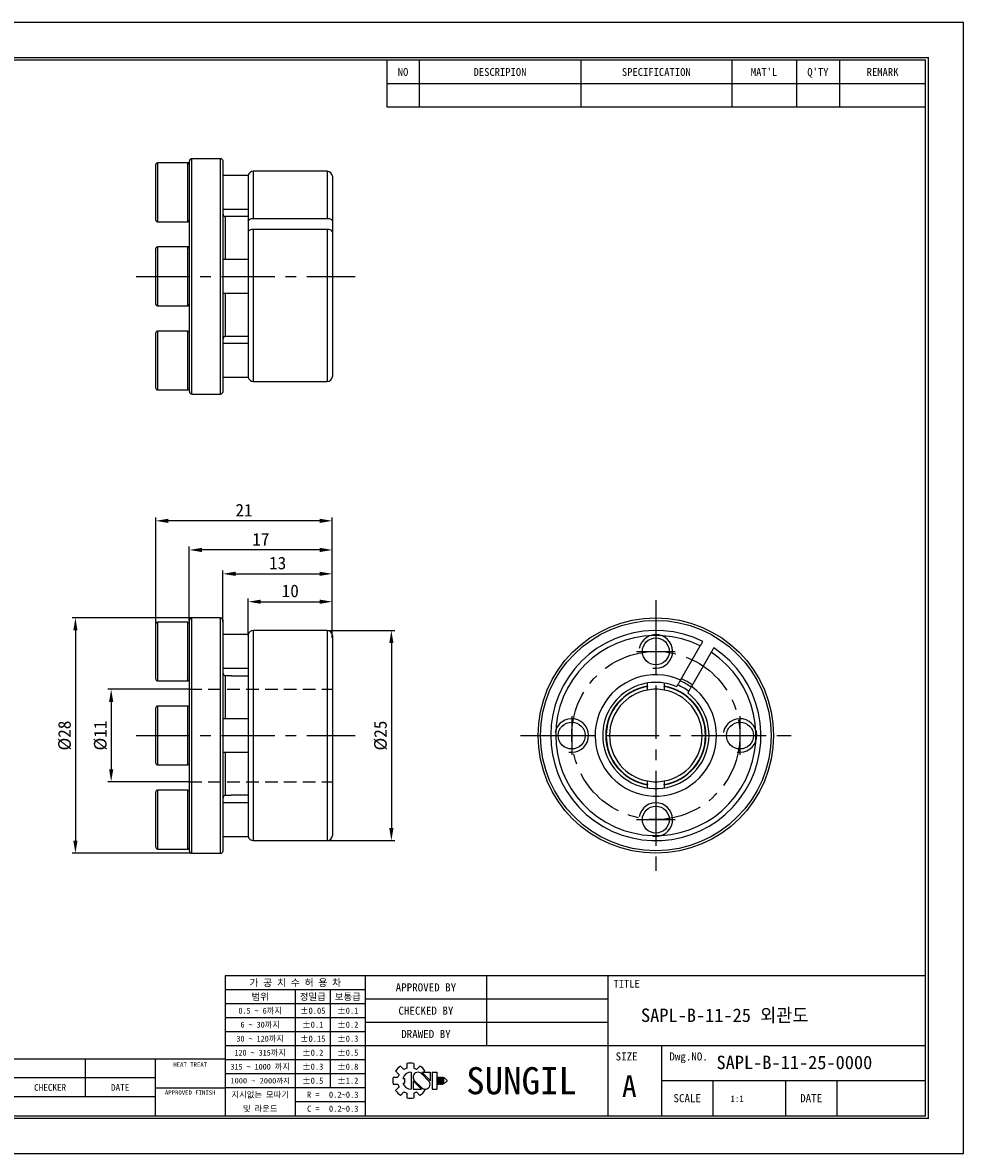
# Model space of a CAD drawing. Header units: millimetres. Extents: x 0 to 190, y 0 to 135.
# Tile 3 of 3: x 78 to 190, y 0 to 135. Entities that reach past the tile are written whole.
import ezdxf
from ezdxf.enums import TextEntityAlignment as Align

# ---------------------------------------------------------------- set-up
doc = ezdxf.new("R2010")
doc.units = ezdxf.units.MM
doc.linetypes.add('CENTER', pattern=[50.8, 31.75, -6.35, 6.35, -6.35])
doc.linetypes.add('DASHED', pattern=[0.75, 0.5, -0.25])
doc.layers.get('DEFPOINTS').update_dxf_attribs({"linetype": 'CONTINUOUS'})
for name, color, linetype in [('center', 1, 'CENTER'), ('hidden', 2, 'DASHED'), ('L1', 7, 'CONTINUOUS'), ('OUTLINE', 7, 'CONTINUOUS'), ('thread', 5, 'CONTINUOUS')]:
    doc.layers.add(name, color=color, linetype=linetype)
doc.dimstyles.get("Standard").update_dxf_attribs({"dimtxt": 1.5, "dimasz": 1.5, "dimexe": 0.4, "dimexo": 0, "dimgap": 0.5, "dimtad": 1, "dimdec": 3, "dimzin": 11, "dimdsep": 46, "dimtxsty": 'Standard', "dimcen": 0, "dimclrd": 5, "dimclre": 5, "dimclrt": 3, "dimadec": 0, "dimazin": 0, "dimtfac": 0.6, "dimtdec": 3, "dimtmove": 0, "dimatfit": 3, "dimfxl": 0, "dimtolj": 1, "dimtzin": 11, "dimarcsym": 0})

# ---------------------------------------------------------------- blocks, each defined once
blk = doc.blocks.new('표제란')
at = {"layer": 'L1', "color": 0}
for p, q in [((297, 210), (0, 210)), ((297, 0), (297, 210)), ((0, 0), (297, 0))]:
    blk.add_line(p, q, dxfattribs=at)
at = {"layer": 'L1'}
for p, q in [((190, 203), (190, 194.34)), ((196, 203), (196, 194.34)), ((226, 203), (226, 194.34)), ((254, 203), (254, 194.34)), ((266, 203), (266, 194.34)), ((274, 203), (274, 194.34)), ((190, 198.67), (290, 198.67)), ((190, 194.34), (290, 194.34)), ((290, 33), (160, 33)), ((160, 33), (160, 7)), ((186, 33), (186, 7)), ((208.5, 33), (208.5, 20)), ((231, 33), (231, 7)), ((186, 30.4), (160, 30.4)), ((173, 30.4), (173, 7)), ((179.5, 30.4), (179.5, 12.2)), ((186, 27.8), (160, 27.8)), ((231, 28.67), (186, 28.67)), ((186, 25.2), (160, 25.2)), ((231, 24.33), (186, 24.33)), ((186, 22.6), (160, 22.6)), ((186, 20), (160, 20)), ((290, 20), (186, 20)), ((241, 20), (241, 7)), ((160, 17.5), (62, 17.5)), ((134, 17.5), (134, 10.5)), ((147, 17.5), (147, 7)), ((186, 17.4), (160, 17.4)), ((186, 14.8), (160, 14.8)), ((191.63, 15.3), (192.25, 14.68)), ((192.55, 16.22), (193.17, 15.6)), ((193.7, 16.69), (193.7, 15.81)), ((194.5, 15.08), (194.5, 11.92)), ((195, 16.69), (195, 15.81)), ((195.52, 15.6), (196.14, 16.22)), ((197.74, 13.5), (196.41, 14.83)), ((198.02, 13.53), (196.47, 15.08)), ((196.47, 15.08), (198.02, 15.08)), ((196.84, 15.08), (197.06, 15.3)), ((198.02, 15.08), (198.02, 13.5)), ((198.39, 15.08), (198.39, 11.92)), ((198.39, 15.08), (199.26, 15.08)), ((199.26, 15.08), (199.26, 11.92)), ((147, 14), (62, 14)), ((191.15, 14.15), (192.03, 14.15)), ((191.15, 14.15), (192.03, 14.15)), ((191.15, 12.85), (192.03, 12.85)), ((192.98, 13.93), (193.28, 13.93)), ((192.98, 13.07), (193.28, 13.07)), ((193.28, 13.93), (193.28, 13.07)), ((194.86, 13.5), (194.86, 11.92)), ((194.86, 13.47), (196.42, 11.92)), ((195.14, 13.5), (196.47, 12.17)), ((199.41, 14.15), (199.41, 12.85)), ((199.41, 14.15), (199.62, 14.15)), ((199.41, 12.85), (199.62, 12.85)), ((199.62, 14.15), (199.62, 12.85)), ((199.78, 14.15), (199.78, 12.85)), ((199.78, 14.15), (199.99, 14.15)), ((199.78, 12.85), (199.99, 12.85)), ((199.99, 14.15), (199.99, 12.85)), ((200.14, 14.15), (200.14, 12.85)), ((200.14, 14.15), (200.36, 14.15)), ((200.14, 12.85), (200.36, 12.85)), ((200.36, 14.15), (200.36, 12.85)), ((200.51, 14.15), (200.51, 12.85)), ((200.51, 14.15), (201.16, 13.61)), ((201.16, 13.39), (200.51, 12.85)), ((201.16, 13.61), (201.16, 13.5)), ((201.16, 13.61), (201.16, 13.39)), ((201.16, 13.5), (201.16, 13.39)), ((290, 13.5), (241, 13.5)), ((250.5, 13.5), (250.5, 7)), ((264, 13.5), (264, 7)), ((273.5, 13.5), (273.5, 7)), ((147, 10.5), (62, 10.5)), ((147, 12.2), (160, 12.2)), ((186, 12.2), (160, 12.2)), ((191.63, 11.7), (192.25, 12.32)), ((192.55, 10.78), (193.17, 11.4)), ((193.7, 11.19), (193.7, 10.31)), ((194.86, 11.92), (196.42, 11.92)), ((195, 11.19), (195, 10.31)), ((195.52, 11.4), (196.14, 10.78)), ((196.79, 11.98), (197.06, 11.7)), ((198.39, 11.92), (199.26, 11.92)), ((186, 9.6), (173, 9.6))]:
    blk.add_line(p, q, dxfattribs=at)
at = {"layer": 'L1', "const_width": 0.25}
blk.add_lwpolyline([(290.5, 6.5), (290.5, 203.5), (10, 203.5), (10, 6.5)], close=True, dxfattribs=at)
at = {"layer": 'L1'}
blk.add_lwpolyline([(290, 7), (290, 203), (10.5, 203), (10.5, 7)], close=True, dxfattribs=at)
for centre, radius, start, end in [((194.35, 13.5), 3.26, 123.4943, 146.5057), ((194.5, 13.5), 1.58, 90, 164.0671), ((194.35, 13.5), 2.4, 105.6872, 119.3128), ((194.35, 13.5), 3.26, 78.4943, 101.5057), ((195.78, 14.16), 0.919, 43.2202, 225.8282), ((194.35, 13.5), 2.4, 60.6872, 74.3128), ((194.35, 13.5), 3.26, 33.4943, 56.5057), ((194.35, 13.5), 3.26, 168.4943, 191.5057), ((194.35, 13.5), 2.4, 150.6872, 164.3128), ((194.35, 13.5), 2.4, 195.6872, 209.3128), ((194.5, 13.5), 1.58, 195.9329, 270), ((197.1, 12.84), 0.919, 223.2202, 45.8282), ((194.35, 13.5), 3.26, 213.4943, 236.5057), ((194.35, 13.5), 2.4, 240.6872, 254.3128), ((194.35, 13.5), 2.4, 285.6872, 299.3128), ((194.35, 13.5), 3.26, 303.4943, 326.5057), ((194.35, 13.5), 3.26, 258.4943, 281.5057)]:
    blk.add_arc(centre, radius, start, end, dxfattribs=at)
for p in [(208.5, 28.67), (208.5, 24.33)]:
    blk.add_point(p, dxfattribs=at)
for s, height, p in [("MAT'L", 1.444, (260, 200.83)), ("Q'TY", 1.444, (270, 200.83)), ('NO', 1.444, (193, 200.83)), ('DESCRIPION', 1.444, (211, 200.83)), ('SPECIFICATION', 1.444, (240, 200.83)), ('REMARK', 1.444, (282, 200.83)), ('가 공 치 수 허 용 차', 1.3, (173, 31.7)), ('APPROVED BY', 1.5, (197.25, 30.83)), ('TITLE', 1.444, (234.5, 31.5)), ('범위', 1.25, (166.5, 29.1)), ('정밀급', 1.25, (176.25, 29.1)), ('보통급', 1.25, (182.75, 29.1)), ('0.5 ~ 6까지', 1.1, (166.5, 26.5)), ('%%P0.05', 1.15, (176.25, 26.5)), ('%%P0.1', 1.15, (182.75, 26.5)), ('CHECKED BY', 1.5, (197.25, 26.5)), ('6 ~ 30까지', 1.1, (166.5, 23.9)), ('%%P0.1', 1.15, (176.25, 23.9)), ('%%P0.2', 1.15, (182.75, 23.9)), ('30 ~ 120까지', 1.1, (166.5, 21.3)), ('%%P0.15', 1.15, (176.25, 21.3)), ('%%P0.3', 1.15, (182.75, 21.3)), ('DRAWED BY', 1.5, (197.25, 22.17)), ('120 ~ 315까지', 1.1, (166.5, 18.7)), ('%%P0.2', 1.15, (176.25, 18.7)), ('%%P0.5', 1.15, (182.75, 18.7)), ('HEAT TREAT', 0.8, (153.5, 16.5)), ('SIZE', 1.5, (234.5, 18)), ('Dwg.NO.', 1.5, (246, 18)), ('315 ~ 1000 까지', 1.1, (166.5, 16.1)), ('%%P0.3', 1.15, (176.25, 16.1)), ('%%P0.8', 1.15, (182.75, 16.1)), ('SUNGIL', 5.032, (215, 13.5)), ('CHECKER', 1.25, (127.5, 12.25)), ('DATE', 1.25, (140.5, 12.25)), ('1000 ~ 2000까지', 0.99, (166.5, 13.49)), ('%%P0.5', 1.15, (176.25, 13.5)), ('%%P1.2', 1.15, (182.75, 13.5)), ('A', 4, (235, 12.5)), ('APPROVED FINISH', 0.8, (153.5, 11.3)), ('지시없는 모따기', 1.1, (166.5, 10.9)), ('R = ', 1.15, (176.75, 10.9)), ('SCALE', 1.5, (245.75, 10.25)), ('DATE', 1.5, (268.75, 10.25)), ('및 라운드', 1.1, (166.5, 8.3)), ('C = ', 1.15, (176.75, 8.3))]:
    blk.add_text(s, height=height, dxfattribs=at).set_placement(p, align=Align.MIDDLE_CENTER)
for tag, p in [('필렛', (179.25, 10.9)), ('모따기', (179.25, 8.3))]:
    blk.add_attdef(tag, text='', height=1.15, dxfattribs=at).set_placement(p, align=Align.MIDDLE_LEFT)
at = {"layer": 'OUTLINE', "ltscale": 0.5}
for tag, p, height in [('TITLE', (237.17, 24.41), 2.5), ('도번', (251.18, 15.64), 2.5), ('SCALE', (253.78, 9.55), 1.2), ('DATE', (277.02, 9.51), 1.2)]:
    blk.add_attdef(tag, p, '', height=height, dxfattribs=at)
blk = doc.blocks.new('*D1')
at = {"layer": 'DEFPOINTS', "color": 0}
for p in [(98.21, 55.2), (88.92, 44.2), (98.21, 44.2)]:
    blk.add_point(p, dxfattribs=at)
at = {"layer": 'OUTLINE', "color": 5, "lineweight": -2}
for p, q in [((98.21, 55.2), (88.52, 55.2)), ((88.92, 53.7), (88.92, 45.7)), ((98.21, 44.2), (88.52, 44.2))]:
    blk.add_line(p, q, dxfattribs=at)
at = {"layer": 'OUTLINE', "color": 5}
for points in [[(88.67, 53.7), (89.17, 53.7), (88.92, 55.2)], [(88.67, 45.7), (89.17, 45.7), (88.92, 44.2)]]:
    blk.add_solid(points, dxfattribs=at)
at = {"layer": 'OUTLINE', "color": 3, "insert": (87.65, 49.7), "char_height": 1.5, "attachment_point": 5, "rotation": 90}
blk.add_mtext('\\A1;%%C11', dxfattribs=at)
blk = doc.blocks.new('*D2')
at = {"layer": 'DEFPOINTS', "color": 0}
for p in [(98.51, 63.7), (84.67, 35.7), (98.51, 35.7)]:
    blk.add_point(p, dxfattribs=at)
at = {"layer": 'OUTLINE', "color": 5, "lineweight": -2}
for p, q in [((98.51, 63.7), (84.27, 63.7)), ((84.67, 62.2), (84.67, 37.2)), ((98.51, 35.7), (84.27, 35.7))]:
    blk.add_line(p, q, dxfattribs=at)
at = {"layer": 'OUTLINE', "color": 5}
for points in [[(84.42, 62.2), (84.92, 62.2), (84.67, 63.7)], [(84.42, 37.2), (84.92, 37.2), (84.67, 35.7)]]:
    blk.add_solid(points, dxfattribs=at)
at = {"layer": 'OUTLINE', "color": 3, "insert": (83.4, 49.7), "char_height": 1.5, "attachment_point": 5, "rotation": 90}
blk.add_mtext('\\A1;%%C28', dxfattribs=at)
blk = doc.blocks.new('*D3')
at = {"layer": 'DEFPOINTS', "color": 0}
for p in [(114.61, 62.2), (114.61, 37.2), (122.23, 37.2)]:
    blk.add_point(p, dxfattribs=at)
at = {"layer": 'OUTLINE', "color": 5, "lineweight": -2}
for p, q in [((114.61, 62.2), (122.63, 62.2)), ((122.23, 60.7), (122.23, 38.7)), ((114.61, 37.2), (122.63, 37.2))]:
    blk.add_line(p, q, dxfattribs=at)
at = {"layer": 'OUTLINE', "color": 5}
for points in [[(121.98, 60.7), (122.48, 60.7), (122.23, 62.2)], [(121.98, 38.7), (122.48, 38.7), (122.23, 37.2)]]:
    blk.add_solid(points, dxfattribs=at)
at = {"layer": 'OUTLINE', "color": 3, "insert": (120.96, 49.7), "char_height": 1.5, "attachment_point": 5, "rotation": 90}
blk.add_mtext('\\A1;%%C25', dxfattribs=at)
blk = doc.blocks.new('*D4')
at = {"layer": 'DEFPOINTS', "color": 0}
for p in [(115.21, 65.62), (105.21, 61.58), (115.21, 61.31)]:
    blk.add_point(p, dxfattribs=at)
at = {"layer": 'OUTLINE', "color": 5, "lineweight": -2}
for p, q in [((105.21, 61.58), (105.21, 66.02)), ((115.21, 61.31), (115.21, 66.02)), ((106.71, 65.62), (113.71, 65.62))]:
    blk.add_line(p, q, dxfattribs=at)
at = {"layer": 'OUTLINE', "color": 5}
for points in [[(106.71, 65.87), (106.71, 65.37), (105.21, 65.62)], [(113.71, 65.87), (113.71, 65.37), (115.21, 65.62)]]:
    blk.add_solid(points, dxfattribs=at)
at = {"layer": 'OUTLINE', "color": 3, "insert": (110.21, 66.9), "char_height": 1.5, "attachment_point": 5}
blk.add_mtext('\\A1;10', dxfattribs=at)
blk = doc.blocks.new('*D5')
at = {"layer": 'DEFPOINTS', "color": 0}
for p in [(115.21, 68.94), (102.21, 63.21), (115.21, 61.6)]:
    blk.add_point(p, dxfattribs=at)
at = {"layer": 'OUTLINE', "color": 5, "lineweight": -2}
for p, q in [((102.21, 63.21), (102.21, 69.34)), ((103.71, 68.94), (113.71, 68.94)), ((115.21, 61.6), (115.21, 69.34))]:
    blk.add_line(p, q, dxfattribs=at)
at = {"layer": 'OUTLINE', "color": 5}
for points in [[(103.71, 69.19), (103.71, 68.69), (102.21, 68.94)], [(113.71, 69.19), (113.71, 68.69), (115.21, 68.94)]]:
    blk.add_solid(points, dxfattribs=at)
at = {"layer": 'OUTLINE', "color": 3, "insert": (108.71, 70.21), "char_height": 1.5, "attachment_point": 5}
blk.add_mtext('\\A1;13', dxfattribs=at)
blk = doc.blocks.new('*D6')
at = {"layer": 'DEFPOINTS', "color": 0}
for p in [(98.21, 71.78), (98.21, 63.4), (115.21, 61.31)]:
    blk.add_point(p, dxfattribs=at)
at = {"layer": 'OUTLINE', "color": 5, "lineweight": -2}
for p, q in [((98.21, 63.4), (98.21, 72.18)), ((113.71, 71.78), (99.71, 71.78)), ((115.21, 61.31), (115.21, 72.18))]:
    blk.add_line(p, q, dxfattribs=at)
at = {"layer": 'OUTLINE', "color": 5}
for points in [[(99.71, 72.03), (99.71, 71.53), (98.21, 71.78)], [(113.71, 72.03), (113.71, 71.53), (115.21, 71.78)]]:
    blk.add_solid(points, dxfattribs=at)
at = {"layer": 'OUTLINE', "color": 3, "insert": (106.71, 73.05), "char_height": 1.5, "attachment_point": 5}
blk.add_mtext('\\A1;17', dxfattribs=at)
blk = doc.blocks.new('*D7')
at = {"layer": 'DEFPOINTS', "color": 0}
for p in [(94.21, 75.24), (94.21, 63), (115.21, 61.31)]:
    blk.add_point(p, dxfattribs=at)
at = {"layer": 'OUTLINE', "color": 5, "lineweight": -2}
for p, q in [((94.21, 63), (94.21, 75.64)), ((115.21, 61.31), (115.21, 75.64)), ((113.71, 75.24), (95.71, 75.24))]:
    blk.add_line(p, q, dxfattribs=at)
at = {"layer": 'OUTLINE', "color": 5}
for points in [[(95.71, 75.49), (95.71, 74.99), (94.21, 75.24)], [(113.71, 75.49), (113.71, 74.99), (115.21, 75.24)]]:
    blk.add_solid(points, dxfattribs=at)
at = {"layer": 'OUTLINE', "color": 3, "insert": (104.71, 76.51), "char_height": 1.5, "attachment_point": 5}
blk.add_mtext('\\A1;21', dxfattribs=at)

msp = doc.modelspace()

# ---------------------------------------------------------------- linework, layer by layer
at = {"layer": 'center', "ltscale": 0.2}
for p, q in [((91.8788, 104.3199), (117.9295, 104.3199)), ((153.6682, 65.8048), (153.6682, 33.6048)), ((153.6682, 62.0048), (153.6682, 57.4048)), ((151.3682, 59.7048), (155.9682, 59.7048)), ((143.6682, 52.0048), (143.6682, 47.4048)), ((163.6682, 52.0048), (163.6682, 47.4048)), ((91.8788, 49.7048), (117.9295, 49.7048)), ((137.5682, 49.7048), (169.7682, 49.7048)), ((141.3682, 49.7048), (145.9682, 49.7048)), ((161.3682, 49.7048), (165.9682, 49.7048)), ((153.6682, 42.0048), (153.6682, 37.4048)), ((151.3682, 39.7048), (155.9682, 39.7048))]:
    msp.add_line(p, q, dxfattribs=at)
msp.add_circle((153.6682, 49.7048), 10, dxfattribs=at)
at = {"layer": 'hidden', "ltscale": 3}
for p, q in [((98.2139, 55.2048), (115.2139, 55.2048)), ((98.2139, 44.2048), (115.2139, 44.2048))]:
    msp.add_line(p, q, dxfattribs=at)
at = {"layer": 'OUTLINE'}
for p, q in [((94.2139, 111.0199), (94.2139, 117.6199)), ((98.0139, 117.8199), (94.4139, 117.8199)), ((94.4139, 117.8199), (94.4139, 110.8199)), ((98.0139, 110.8199), (98.0139, 117.8199)), ((98.2139, 90.6199), (98.2139, 118.0199)), ((101.9139, 118.3199), (98.5139, 118.3199)), ((98.5139, 90.3199), (98.5139, 118.3199)), ((101.9139, 90.3199), (101.9139, 118.3199)), ((102.2139, 90.6199), (102.2139, 118.0199)), ((105.2227, 116.3199), (102.2139, 116.3199)), ((105.2139, 116.1954), (105.2139, 110.9076)), ((114.6139, 116.8199), (105.8139, 116.8199)), ((105.8139, 116.8199), (105.8139, 111.2082)), ((114.6139, 116.8199), (114.6139, 111.2082)), ((115.2139, 116.2199), (115.2139, 110.9076)), ((102.2139, 112.3199), (105.2139, 112.3199)), ((94.4139, 110.8199), (98.0139, 110.8199)), ((105.2139, 111.4323), (102.5139, 111.4323)), ((102.5139, 106.3199), (102.5139, 111.4323)), ((105.2139, 110.9076), (105.2139, 109.6086)), ((105.8139, 111.2082), (114.6139, 111.2082)), ((115.2139, 110.9076), (115.2139, 109.6086)), ((105.2139, 109.6086), (105.2139, 105.0836)), ((114.6139, 109.9091), (105.8139, 109.9091)), ((105.8139, 109.9091), (105.8139, 91.8199)), ((114.6139, 109.9091), (114.6139, 91.8199)), ((115.2139, 109.6086), (115.2139, 92.4199)), ((94.2139, 101.0199), (94.2139, 107.6199)), ((98.0139, 107.8199), (94.4139, 107.8199)), ((94.4139, 107.8199), (94.4139, 100.8199)), ((98.0139, 100.8199), (98.0139, 107.8199)), ((105.2139, 106.3199), (102.2139, 106.3199)), ((102.2139, 102.3199), (105.2139, 102.3199)), ((102.5139, 97.2075), (102.5139, 102.3199)), ((105.2139, 103.5562), (105.2139, 92.4444)), ((94.4139, 100.8199), (98.0139, 100.8199)), ((94.2139, 94.3199), (94.2139, 97.6199)), ((98.0139, 97.8199), (94.4139, 97.8199)), ((94.4139, 97.8199), (94.4139, 94.3199)), ((98.0139, 94.3199), (98.0139, 97.8199)), ((102.5139, 97.2075), (105.2139, 97.2075)), ((105.2139, 96.3199), (102.2139, 96.3199)), ((94.2139, 91.0199), (94.2139, 94.3199)), ((94.4139, 94.3199), (94.4139, 90.8199)), ((98.0139, 90.8199), (98.0139, 94.3199)), ((102.2139, 92.3199), (105.2233, 92.3199)), ((105.8139, 91.8199), (114.6139, 91.8199)), ((94.4139, 90.8199), (98.0139, 90.8199)), ((98.5139, 90.3199), (101.9139, 90.3199)), ((98.2139, 36.0048), (98.2139, 63.4048)), ((101.9139, 63.7048), (98.5139, 63.7048)), ((98.5139, 35.7048), (98.5139, 63.7048)), ((101.9139, 35.7048), (101.9139, 63.7048)), ((102.2139, 36.0048), (102.2139, 63.4048)), ((94.2139, 56.4048), (94.2139, 63.0048)), ((98.0139, 63.2048), (94.4139, 63.2048)), ((94.4139, 63.2048), (94.4139, 56.2048)), ((98.0139, 56.2048), (98.0139, 63.2048)), ((114.6139, 62.2048), (105.8139, 62.2048)), ((105.8139, 62.2048), (105.8139, 37.2048)), ((114.6139, 62.2048), (114.6139, 37.2048)), ((105.2227, 61.7048), (102.2139, 61.7048)), ((105.2139, 61.5803), (105.2139, 50.4685)), ((115.2139, 61.6048), (115.2139, 37.8048)), ((156.609, 56.2985), (158.9568, 60.365)), ((160.2558, 59.615), (157.908, 55.5485)), ((102.2139, 57.7048), (105.2139, 57.7048)), ((103.2139, 56.8172), (102.5139, 56.8172)), ((102.5139, 51.7048), (102.5139, 56.8172)), ((103.2139, 56.8172), (103.2139, 56.7466)), ((105.2139, 56.7466), (103.2139, 56.7466)), ((94.4139, 56.2048), (98.0139, 56.2048)), ((152.6682, 55.5704), (152.6682, 55.5195)), ((154.6682, 55.5195), (154.6682, 55.5704)), ((94.2139, 46.4048), (94.2139, 53.0048)), ((98.0139, 53.2048), (94.4139, 53.2048)), ((94.4139, 53.2048), (94.4139, 46.2048)), ((98.0139, 46.2048), (98.0139, 53.2048)), ((105.2139, 51.7048), (102.2139, 51.7048)), ((105.2139, 48.9411), (105.2139, 37.8294)), ((102.2139, 47.7048), (105.2139, 47.7048)), ((102.5139, 42.5924), (102.5139, 47.7048)), ((94.4139, 46.2048), (98.0139, 46.2048)), ((98.0139, 43.2048), (94.4139, 43.2048)), ((94.4139, 43.2048), (94.4139, 39.7048)), ((98.0139, 39.7048), (98.0139, 43.2048)), ((152.6682, 43.8902), (152.6682, 43.8393)), ((154.6682, 43.8393), (154.6682, 43.8902)), ((94.2139, 39.7048), (94.2139, 43.0048)), ((105.2139, 41.7048), (102.2139, 41.7048)), ((102.5139, 42.5924), (103.2139, 42.5924)), ((103.2139, 42.6631), (105.2139, 42.6631)), ((103.2139, 42.6631), (103.2139, 42.5924)), ((94.2139, 36.4048), (94.2139, 39.7048)), ((94.4139, 39.7048), (94.4139, 36.2048)), ((98.0139, 36.2048), (98.0139, 39.7048)), ((102.2139, 37.7048), (105.2233, 37.7048)), ((105.8139, 37.2048), (114.6139, 37.2048)), ((94.4139, 36.2048), (98.0139, 36.2048)), ((98.5139, 35.7048), (101.9139, 35.7048))]:
    msp.add_line(p, q, dxfattribs=at)
for centre, radius in [((153.6682, 49.7048), 14), ((153.6682, 49.7048), 13.7), ((153.6682, 59.7048), 1.6), ((143.6682, 49.7048), 1.6), ((163.6682, 49.7048), 1.6), ((153.6682, 39.7048), 1.6)]:
    msp.add_circle(centre, radius, dxfattribs=at)
for centre, radius, start, end in [((94.4139, 117.6199), 0.2, 90, 180), ((98.0139, 117.6199), 0.2, 0, 90), ((98.5139, 118.0199), 0.3, 90, 180), ((101.9139, 118.0199), 0.3, 0, 90), ((105.8139, 116.2199), 0.6, 90, 169.639967), ((114.6139, 116.2199), 0.6, 0, 90), ((102.5139, 111.7323), 0.3, 180, 270), ((94.4139, 111.0199), 0.2, 180, 270), ((98.0139, 111.0199), 0.2, 270, 0), ((94.4139, 107.6199), 0.2, 90, 180), ((98.0139, 107.6199), 0.2, 0, 90), ((94.4139, 101.0199), 0.2, 180, 270), ((98.0139, 101.0199), 0.2, 270, 0), ((94.4139, 97.6199), 0.2, 90, 180), ((98.0139, 97.6199), 0.2, 0, 90), ((102.5139, 96.9075), 0.3, 90, 180), ((105.8139, 92.4199), 0.6, 190.349911, 270), ((114.6139, 92.4199), 0.6, 270, 0), ((94.4139, 91.0199), 0.2, 180, 270), ((98.0139, 91.0199), 0.2, 270, 0), ((98.5139, 90.6199), 0.3, 180, 270), ((101.9139, 90.6199), 0.3, 270, 0), ((98.5139, 63.4048), 0.3, 90, 180), ((101.9139, 63.4048), 0.3, 0, 90), ((94.4139, 63.0048), 0.2, 90, 180), ((98.0139, 63.0048), 0.2, 0, 90), ((105.8139, 61.6048), 0.6, 90, 169.639967), ((114.6139, 61.6048), 0.6, 0, 90), ((153.6682, 49.7048), 12.5, 63.439813, 56.560187), ((153.6682, 49.7048), 11.9, 63.613473, 56.386527), ((102.5139, 57.1172), 0.3, 180, 270), ((153.6682, 49.7048), 7.2197, 65.962773, 54.037227), ((94.4139, 56.4048), 0.2, 180, 270), ((98.0139, 56.4048), 0.2, 270, 0), ((153.6682, 49.7048), 6.3197, 66.814828, 180), ((153.6682, 49.7048), 5.9502, 99.675132, 260.324868), ((153.6682, 49.7048), 5.9, 99.758257, 260.241743), ((153.6682, 49.7048), 5.5, 79.524318, 100.475682), ((153.6682, 49.7048), 5.9502, 279.675132, 80.324868), ((153.6682, 49.7048), 5.9, 279.758257, 80.241743), ((153.6682, 49.7048), 6.5479, 53.422893, 66.577107), ((153.6682, 49.7048), 7.1124, 53.93834, 66.056514), ((153.6682, 49.7048), 7.4124, 54.192788, 65.807212), ((153.6682, 49.7048), 6.3197, 180, 53.187685), ((153.6682, 49.7048), 5.5, 100.475682, 259.524318), ((153.6682, 49.7048), 5.5, 280.475682, 79.524318), ((94.4139, 53.0048), 0.2, 90, 180), ((98.0139, 53.0048), 0.2, 0, 90), ((94.4139, 46.4048), 0.2, 180, 270), ((98.0139, 46.4048), 0.2, 270, 0), ((94.4139, 43.0048), 0.2, 90, 180), ((98.0139, 43.0048), 0.2, 0, 90), ((153.6682, 49.7048), 5.5, 259.524318, 280.475682), ((102.5139, 42.2924), 0.3, 90, 180), ((105.8139, 37.8048), 0.6, 190.349911, 270), ((114.6139, 37.8048), 0.6, 270, 0), ((94.4139, 36.4048), 0.2, 180, 270), ((98.0139, 36.4048), 0.2, 270, 0), ((98.5139, 36.0048), 0.3, 180, 270), ((101.9139, 36.0048), 0.3, 270, 0)]:
    msp.add_arc(centre, radius, start, end, dxfattribs=at)
for points, knots in [([(105.2239, 116.3277), (105.2238, 116.3272), (105.2237, 116.3261), (105.2167, 116.2793), (105.2148, 116.2235), (105.2139, 116.1954)], [0, 0, 0, 0, 0.35017451, 0.67240148, 1, 1, 1, 1]), ([(105.2139, 110.9076), (105.2139, 110.9859), (105.2774, 111.0638), (105.5011, 111.1761), (105.6552, 111.2082), (105.8139, 111.2082)], [0, 0, 0, 0, 0.5, 0.5, 1, 1, 1, 1]), ([(114.6139, 111.2082), (114.7726, 111.2082), (114.9278, 111.1755), (115.1491, 111.0644), (115.2139, 110.986), (115.2139, 110.9076)], [0, 0, 0, 0, 0.5, 0.5, 1, 1, 1, 1]), ([(105.8139, 109.9091), (105.6551, 109.9091), (105.4999, 109.8764), (105.2786, 109.7654), (105.2139, 109.6869), (105.2139, 109.6086)], [0, 0, 0, 0, 0.5, 0.5, 1, 1, 1, 1]), ([(115.2139, 109.6086), (115.2139, 109.6869), (115.1504, 109.7648), (114.9266, 109.877), (114.7725, 109.9091), (114.6139, 109.9091)], [0, 0, 0, 0, 0.5, 0.5, 1, 1, 1, 1]), ([(105.2139, 105.0836), (105.2139, 104.9631), (105.2176, 104.836), (105.2229, 104.5791), (105.2248, 104.4501), (105.2248, 104.1912), (105.2229, 104.0601), (105.2176, 103.8033), (105.2139, 103.6778), (105.2139, 103.5562)], [0, 0, 0, 0, 0.25, 0.25, 0.5, 0.5, 0.75, 0.75, 1, 1, 1, 1]), ([(105.2139, 92.4444), (105.2151, 92.412), (105.218, 92.3407), (105.2254, 92.3022), (105.2242, 92.3103), (105.2239, 92.3121)], [0, 0, 0, 0, 0.39288391, 0.86474536, 1, 1, 1, 1]), ([(105.2239, 61.7127), (105.2238, 61.7121), (105.2237, 61.711), (105.2167, 61.6642), (105.2148, 61.6084), (105.2139, 61.5803)], [0, 0, 0, 0, 0.35017451, 0.67240148, 1, 1, 1, 1]), ([(158.9568, 60.365), (159.0351, 60.5007), (159.113, 60.6356), (159.2253, 60.8301), (159.2574, 60.8856), (159.2574, 60.8856)], [0, 0, 0, 0, 0.5, 0.5, 1, 1, 1, 1]), ([(160.5564, 60.1356), (160.5564, 60.1356), (160.5237, 60.079), (160.4127, 59.8867), (160.3342, 59.7508), (160.2558, 59.615)], [0, 0, 0, 0, 0.5, 0.5, 1, 1, 1, 1]), ([(152.6682, 55.5704), (152.6682, 55.583), (152.6682, 55.6297), (152.6682, 55.7113), (152.6682, 55.8097), (152.6682, 55.8866), (152.6682, 55.9253), (152.6682, 55.9374)], [0, 0, 0, 0, 0.09560083, 0.35545916, 0.62291085, 0.88164934, 1, 1, 1, 1]), ([(152.6682, 55.1132), (152.6682, 55.1132), (152.6682, 55.1579), (152.6682, 55.3088), (152.6682, 55.4135), (152.6682, 55.5195)], [0, 0, 0, 0, 0.5, 0.5, 1, 1, 1, 1]), ([(154.6682, 55.9297), (154.6682, 55.9289), (154.6682, 55.9026), (154.6682, 55.8405), (154.6682, 55.7232), (154.6682, 55.6294), (154.6682, 55.5704)], [0, 0, 0, 0, 0.00884683, 0.27105159, 0.54072894, 1, 1, 1, 1]), ([(154.6682, 55.5195), (154.6682, 55.4142), (154.6682, 55.3081), (154.6682, 55.158), (154.6682, 55.1132), (154.6682, 55.1132)], [0, 0, 0, 0, 0.5, 0.5, 1, 1, 1, 1]), ([(156.1577, 55.5168), (156.1574, 55.5163), (156.1563, 55.5145), (156.1682, 55.535), (156.1925, 55.5771), (156.2289, 55.6401), (156.2761, 55.7219), (156.3323, 55.8193), (156.3969, 55.9312), (156.4656, 56.0502), (156.5372, 56.1741), (156.5848, 56.2567), (156.609, 56.2985)], [0, 0, 0, 0, 0.04941773, 0.15730189, 0.26220959, 0.3701449, 0.47534225, 0.58355317, 0.6894169, 0.79831693, 0.89790861, 1, 1, 1, 1]), ([(157.908, 55.5485), (157.9044, 55.5423), (157.8757, 55.4925), (157.8211, 55.3979), (157.7474, 55.2703), (157.6775, 55.1493), (157.6149, 55.0407), (157.5601, 54.9459), (157.5157, 54.869), (157.4828, 54.8121), (157.4589, 54.7706), (157.4589, 54.7707), (157.459, 54.7707)], [0, 0, 0, 0, 0.01514831, 0.12171549, 0.23136561, 0.33804591, 0.44783529, 0.55422413, 0.66373326, 0.76949874, 0.87836936, 1, 1, 1, 1]), ([(105.2139, 50.4685), (105.2139, 50.348), (105.2176, 50.2209), (105.2229, 49.964), (105.2248, 49.835), (105.2248, 49.5761), (105.2229, 49.445), (105.2176, 49.1882), (105.2139, 49.0627), (105.2139, 48.9411)], [0, 0, 0, 0, 0.25, 0.25, 0.5, 0.5, 0.75, 0.75, 1, 1, 1, 1]), ([(152.6682, 43.8902), (152.6682, 43.9953), (152.6682, 44.1002), (152.6682, 44.2521), (152.6682, 44.2965), (152.6682, 44.2965)], [0, 0, 0, 0, 0.5, 0.5, 1, 1, 1, 1]), ([(152.6682, 43.4653), (152.6682, 43.4767), (152.6682, 43.5145), (152.6682, 43.5887), (152.6682, 43.6854), (152.6682, 43.7702), (152.6682, 43.822), (152.6682, 43.8393)], [0, 0, 0, 0, 0.10998086, 0.36422334, 0.61448902, 0.87185592, 1, 1, 1, 1]), ([(154.6682, 44.2965), (154.6682, 44.2965), (154.6682, 44.2516), (154.6682, 44.1009), (154.6682, 43.9963), (154.6682, 43.8902)], [0, 0, 0, 0, 0.5, 0.5, 1, 1, 1, 1]), ([(154.6682, 43.8393), (154.6682, 43.8002), (154.6682, 43.7269), (154.6682, 43.6225), (154.6682, 43.5394), (154.6682, 43.4944), (154.6682, 43.4776)], [0, 0, 0, 0, 0.30147664, 0.56586641, 0.83802897, 1, 1, 1, 1]), ([(105.2139, 37.8294), (105.2151, 37.7969), (105.218, 37.7256), (105.2254, 37.6871), (105.2242, 37.6952), (105.2239, 37.697)], [0, 0, 0, 0, 0.39288391, 0.86474536, 1, 1, 1, 1])]:
    msp.add_open_spline(points, degree=3, knots=knots, dxfattribs=at)
at = {"layer": 'thread'}
for centre in [(153.6682, 59.7048), (143.6682, 49.7048), (163.6682, 49.7048), (153.6682, 39.7048)]:
    msp.add_arc(centre, 2, 260, 170, dxfattribs=at)

# ---------------------------------------------------------------- block references
at = {"layer": 'OUTLINE'}
ref = msp.add_blockref('표제란', (0, 0), dxfattribs=dict(at, xscale=0.640493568, yscale=0.640493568, zscale=0.640493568))
ref.add_attrib('SCALE', '1:1', (162.5451, 6.1183), dxfattribs={"ltscale": 0.5, "height": 0.76859})
ref.add_attrib('도번', 'SAPL-B-11-25-0000', (160.8799, 10.0189), dxfattribs={"ltscale": 0.5, "height": 1.601234})
ref.add_attrib('TITLE', 'SAPL-B-11-25 외관도', (151.9031, 15.6318), dxfattribs={"ltscale": 0.5, "height": 1.601234})
ref.add_attrib('필렛', '0.2~0.3', dxfattribs={"layer": 'L1', "height": 0.73657}).set_placement((114.8085, 6.9814), align=Align.MIDDLE_LEFT)
ref.add_attrib('모따기', '0.2~0.3', dxfattribs={"layer": 'L1', "height": 0.73657}).set_placement((114.8085, 5.3161), align=Align.MIDDLE_LEFT)

# ---------------------------------------------------------------- dimensions: what is measured, and where the dimension line sits
for base, p1, p2, picture, middle in [((94.2139, 75.2356), (115.2139, 61.3089), (94.2139, 63.0048), '*D7', (104.7139, 76.5066)), ((98.2139, 71.7799), (115.2139, 61.3089), (98.2139, 63.4048), '*D6', (106.7139, 73.0509)), ((115.2139, 68.9358), (102.2139, 63.2141), (115.2139, 61.6048), '*D5', (108.7139, 70.2068)), ((115.2139, 65.6242), (105.2139, 61.579), (115.2139, 61.3089), '*D4', (110.2139, 66.8951))]:
    dim = msp.add_linear_dim(base=base, p1=p1, p2=p2, dimstyle='Standard', dxfattribs=at)
    dim.commit()
    dim.dimension.update_dxf_attribs({"geometry": picture, "text_midpoint": middle})
for base, p1, p2, picture, middle in [((84.6692, 35.7048), (98.5139, 63.7048), (98.5139, 35.7048), '*D2', (83.4002, 49.7048)), ((122.2314, 37.2048), (114.6139, 62.2048), (114.6139, 37.2048), '*D3', (120.9625, 49.7048)), ((88.9248, 44.2048), (98.2139, 55.2048), (98.2139, 44.2048), '*D1', (87.6539, 49.7048))]:
    dim = msp.add_linear_dim(base=base, p1=p1, p2=p2, angle=90, text='%%C<>', dimstyle='Standard', override={"dimgap": 0.5, "dimsah": 1, "dimse1": 0, "dimse2": 0, "dimsd1": 0, "dimsd2": 0, "dimtol": 0, "dimlim": 0}, dxfattribs=at)
    dim.commit()
    dim.dimension.update_dxf_attribs({"geometry": picture, "text_midpoint": middle})

doc.saveas('drawing.dxf')
